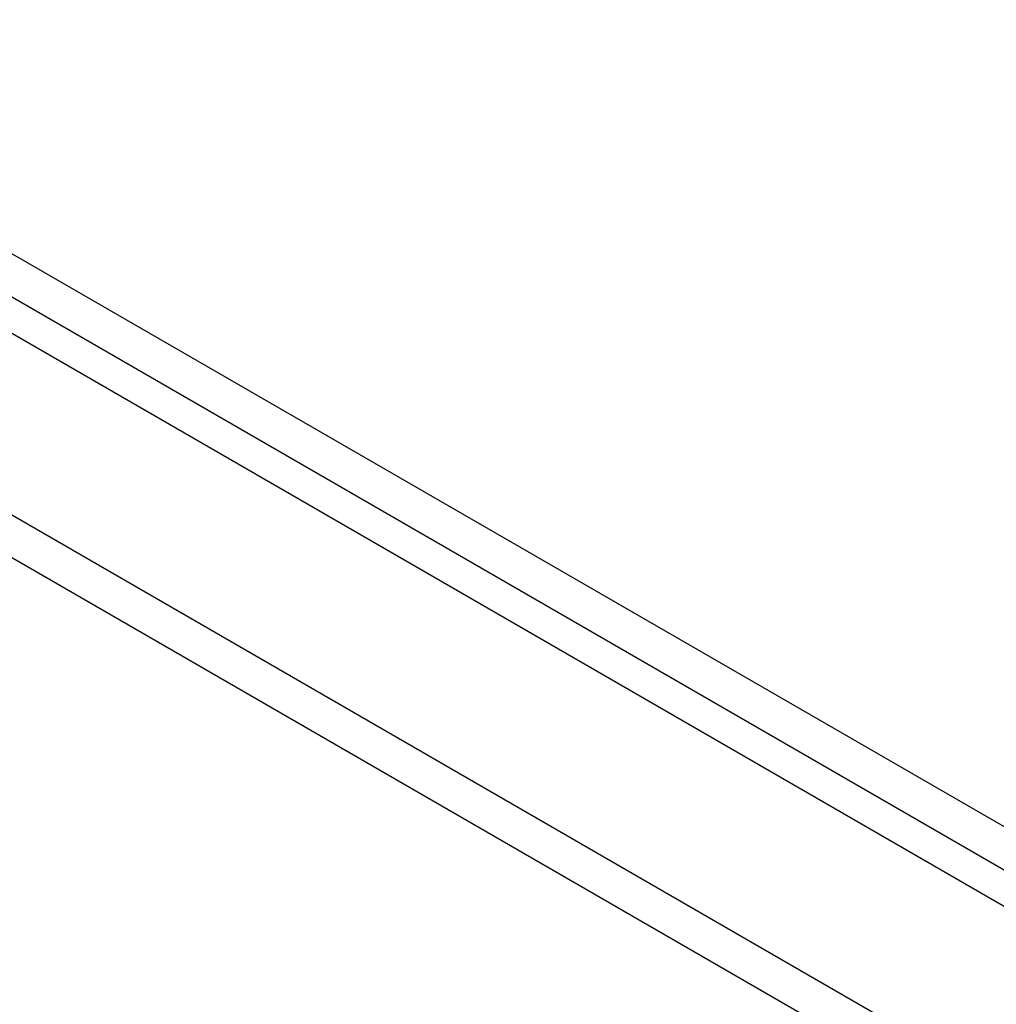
# Model space of a CAD drawing. Header units: inches. Extents: x 635 to 745, y 253 to 341.
# Tile 90 of 127: x 689.85 to 693.52, y 302.67 to 306.37. Entities that reach past the tile are written whole.
import ezdxf

# ---------------------------------------------------------------- set-up
doc = ezdxf.new("R2010")
doc.units = ezdxf.units.IN
doc.header["$MEASUREMENT"] = 0
doc.layers.add('Visible Edges(ANSI)', color=7, linetype='Continuous', lineweight=25)
doc.layers.add('Visible Tangent Edges(ANSI)', color=7, linetype='Continuous', lineweight=25)

msp = doc.modelspace()

# ---------------------------------------------------------------- linework, layer by layer
at = {"layer": 'Visible Edges(ANSI)'}
msp.add_line((686.9807, 306.8335), (737.613, 277.6009), dxfattribs=at)
at = {"layer": 'Visible Tangent Edges(ANSI)'}
for p, q in [((737.8839, 277.7425), (687.1122, 307.0555)), ((687.0422, 306.9343), (737.8139, 277.6212)), ((686.3902, 306.4926), (737.0226, 277.26)), ((736.9526, 277.1388), (686.3202, 306.3714))]:
    msp.add_line(p, q, dxfattribs=at)

doc.saveas('drawing.dxf')
